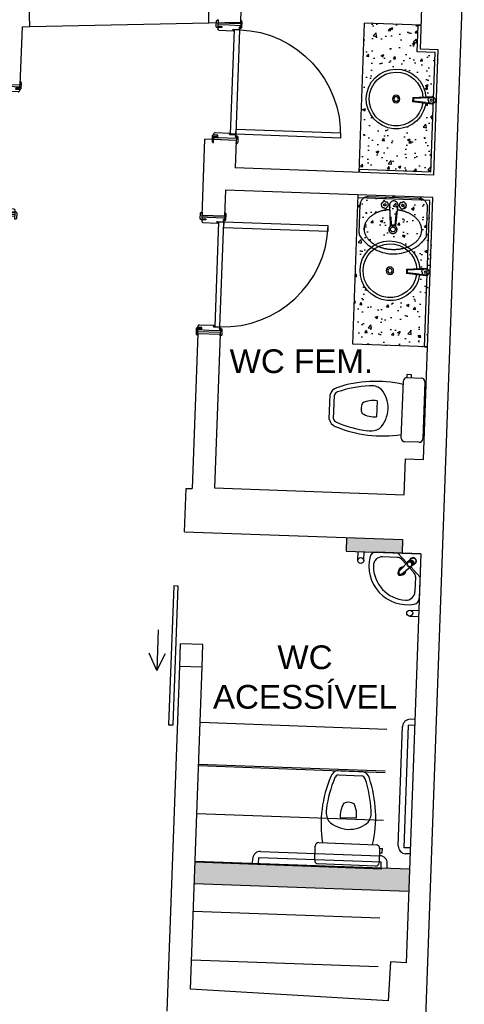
# Model space of a CAD drawing. Header units: inches. Extents: x 352 to 438, y 0 to 186.
# Tile 25 of 40: x 377.99 to 380.96, y 164.89 to 171.47. Entities that reach past the tile are written whole.
import ezdxf

# ---------------------------------------------------------------- set-up
doc = ezdxf.new("R2010")
doc.units = ezdxf.units.IN
doc.header["$MEASUREMENT"] = 0
for name, pattern in [('DASHDOT2', [0.5, 0.25, -0.125, 0, -0.125]), ('DASHED2', [0.375, 0.25, -0.125]), ('HIDDEN2', [0.1875, 0.125, -0.0625])]:
    doc.linetypes.add(name, pattern=pattern)
for name, color, linetype in [('TJ-CONSTRUIR', 11, 'Continuous'), ('TJ-DEMOLIR', 30, 'HIDDEN2'), ('TJ-ESQUADRIA2', 2, 'Continuous'), ('TJ-ESQUADRIAS', 2, 'Continuous'), ('TJ-GRANITOVISTA', 2, 'Continuous'), ('TJ-HACHURA', 8, 'Continuous'), ('TJ-LOUCA', 2, 'Continuous'), ('TJ-MOBILIARIOFIXO', 2, 'Continuous'), ('TJ-MOBILIARIOHIDRO', 2, 'Continuous'), ('TJ-PAREDE', 5, 'Continuous'), ('TJ-PAREDECORTE', 5, 'Continuous'), ('TJ-PROJECAOACIMA', 1, 'DASHDOT2'), ('TJ-TEXTO03 1PARA100', 3, 'Continuous')]:
    doc.layers.add(name, color=color, linetype=linetype)
doc.styles.add('ARIAL', font='arial.ttf')
pattern_1 = [(50, (3.68957, 8.43552), (0.179315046, -0.015688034), [0.01875, -0.20625]), (355, (3.68957, 8.43552), (-0.03468783, 0.18804803), [0.015, -0.165]), (100.451444, (3.70451, 8.43421), (0.14462721, 0.17236), [0.01593505, -0.17528553]), (46.1842, (3.68957, 8.48552), (0.26681033, -0.04137982), [0.028125, -0.309375]), (96.635635, (3.7118, 8.48207), (0.23366549, 0.24352965), [0.02390259, -0.26292844]), (351.184164, (3.68957, 8.48552), (0.23366549, 0.24352965), [0.0225, -0.2475]), (21, (3.71457, 8.47302), (0.149226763, -0.100654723), [0.01875, -0.20625]), (326, (3.71457, 8.47302), (0.06082883, 0.18128751), [0.015, -0.165]), (71.451445, (3.727, 8.46463), (0.210055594, 0.08063279), [0.01593505, -0.17528553]), (37.5, (3.689567, 8.43552), (0.003039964, 0.083223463), [0, -0.163, 0, -0.1675, 0, -0.165625]), (7.5, (3.68957, 8.43552), (0.065767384, 0.098602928), [0, -0.0955, 0, -0.15925, 0, -0.063125]), (327.5, (3.633817, 8.43552), (0.133455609, -0.005638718), [0, -0.0625, 0, -0.195, 0, -0.25875]), (317.5, (3.60882, 8.43552), (0.145796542, 0.025026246), [0, -0.08125, 0, -0.1295, 0, -0.18375])]

# ---------------------------------------------------------------- blocks, each defined once
blk = doc.blocks.new('porta 80')
at = {"layer": 'TJ-ESQUADRIAS'}
for p, q in [((-0.161, 0.888), (-0.047, 0.888)), ((-0.161, 0.879), (-0.161, 0.888)), ((-0.155, 0.879), (-0.161, 0.879)), ((-0.161, 0.871), (-0.155, 0.871)), ((-0.155, 0.871), (-0.155, 0.879)), ((-0.117, 0.863), (-0.153, 0.863)), ((-0.117, 0.862), (-0.117, 0.863)), ((-0.112, 0.862), (-0.117, 0.862)), ((-0.117, 0.859), (-0.112, 0.859)), ((-0.117, 0.8551), (-0.117, 0.859)), ((-0.112, 0.859), (-0.112, 0.862)), ((-0.047, 0.888), (-0.011, 0.888)), ((-0.037, 0.879), (-0.037, 0.871)), ((-0.011, 0.879), (-0.037, 0.879)), ((-0.037, 0.871), (-0.011, 0.871)), ((-0.011, 0.888), (-0.011, 0.879)), ((-0.011, 0.871), (-0.011, 0.861)), ((-0.1149, 0.853), (-0.117, 0.8551)), ((-0.019, 0.853), (-0.1149, 0.853)), ((-0.1149, 0.068), (-0.117, 0.0659)), ((-0.019, 0.068), (-0.1149, 0.068)), ((-0.161, 0.05), (-0.155, 0.05)), ((-0.161, 0.042), (-0.161, 0.033)), ((-0.155, 0.042), (-0.161, 0.042)), ((-0.161, 0.033), (-0.087, 0.033)), ((-0.155, 0.05), (-0.155, 0.042)), ((-0.117, 0.058), (-0.153, 0.058)), ((-0.117, 0.0659), (-0.117, 0.062)), ((-0.117, 0.062), (-0.112, 0.062)), ((-0.117, 0.059), (-0.117, 0.058)), ((-0.112, 0.059), (-0.117, 0.059)), ((-0.112, 0.062), (-0.112, 0.059)), ((-0.087, 0.033), (-0.011, 0.033)), ((-0.037, 0.05), (-0.011, 0.05)), ((-0.037, 0.042), (-0.037, 0.05)), ((-0.011, 0.042), (-0.037, 0.042)), ((-0.011, 0.05), (-0.011, 0.06)), ((-0.011, 0.033), (-0.011, 0.042))]:
    blk.add_line(p, q, dxfattribs=at)
at = {"layer": 'TJ-ESQUADRIAS', "color": 1, "linetype": 'DASHED2', "ltscale": 5}
blk.add_lwpolyline([(-0.9575, 0.825), (-0.9575, 0.86), (-0.1575, 0.86), (-0.1575, 0.825), (-0.9575, 0.825)], dxfattribs=at)
at = {"layer": 'TJ-ESQUADRIAS'}
for points in [[(-0.161, 0.9155), (-0.163, 0.9135), (-0.164, 0.9135), (-0.164, 0.8785), (-0.159, 0.8785), (-0.156, 0.8755), (-0.156, 0.871), (-0.164, 0.871, -0.414214), (-0.172, 0.879), (-0.172, 0.913, -0.414214), (-0.164, 0.921), (-0.161, 0.921)], [(-0.119, 0.854, -0.165409), (-0.1206, 0.8549, 0.159727), (-0.1191, 0.8616), (-0.1183, 0.8616), (-0.1183, 0.854)], [(-0.032, 0.8785), (-0.035, 0.8755), (-0.035, 0.871), (-0.008, 0.871, 0.414214), (0, 0.879), (0, 0.913, 0.414214), (-0.008, 0.921), (-0.011, 0.921), (-0.011, 0.8785)], [(-0.119, 0.067, 0.165409), (-0.1206, 0.0661, -0.159727), (-0.1191, 0.0594), (-0.1183, 0.0594), (-0.1183, 0.067)], [(-0.161, 0.0055), (-0.163, 0.0075), (-0.164, 0.0075), (-0.164, 0.0425), (-0.159, 0.0425), (-0.156, 0.0455), (-0.156, 0.05), (-0.164, 0.05, 0.414214), (-0.172, 0.042), (-0.172, 0.008, 0.414214), (-0.164, 0), (-0.161, 0)], [(-0.032, 0.0425), (-0.035, 0.0455), (-0.035, 0.05), (-0.008, 0.05, -0.414214), (0, 0.042), (0, 0.008, -0.414214), (-0.008, 0), (-0.011, 0), (-0.011, 0.0425)]]:
    blk.add_lwpolyline(points, format="xyb", close=True, dxfattribs=at)
blk.add_lwpolyline([(-0.1575, 0.86), (-0.1225, 0.86), (-0.1225, 0.06), (-0.1575, 0.06), (-0.1575, 0.86)], dxfattribs=at)
at = {"layer": 'TJ-ESQUADRIAS', "color": 1, "linetype": 'DASHED2', "ltscale": 5}
blk.add_arc((-0.1575, 0.86), 0.8, 180, 270, dxfattribs=at)
at = {"layer": 'TJ-ESQUADRIAS'}
for centre, start, end in [((-0.153, 0.871), 180, 270), ((-0.019, 0.861), 270, 0), ((-0.019, 0.06), 0, 90), ((-0.153, 0.05), 90, 180)]:
    blk.add_arc(centre, 0.008, start, end, dxfattribs=at)
at = {"layer": 'TJ-PAREDECORTE', "linetype": 'Continuous'}
for p, q in [((-0.161, 0.9005), (-0.011, 0.9005)), ((-0.161, 0.0205), (-0.011, 0.0205))]:
    blk.add_line(p, q, dxfattribs=at)
blk = doc.blocks.new('pia-padrao')
at = {"color": 2}
for p, q in [((-0.015, -0.111), (-0.025, -0.241)), ((-0.015, -0.111), (0.015, -0.111)), ((0.025, -0.241), (0.015, -0.111))]:
    blk.add_line(p, q, dxfattribs=at)
at = {"color": 1}
for p, q in [((-0.0104, -0.116), (-0.015, -0.111)), ((-0.0104, -0.116), (-0.0141, -0.1648)), ((-0.0104, -0.116), (0.0104, -0.116)), ((0.0104, -0.116), (0.015, -0.111)), ((0.0166, -0.1974), (0.0104, -0.116)), ((-0.0141, -0.1648), (-0.0182, -0.2175)), ((0.0166, -0.1974), (0.0182, -0.2175)), ((-0.0182, -0.2175), (-0.0186, -0.223)), ((0.0186, -0.223), (0.0182, -0.2175))]:
    blk.add_line(p, q, dxfattribs=at)
for p, q in [((0.0109, -0.2165), (0.0188, -0.2245)), ((0.0188, -0.2245), (0.0186, -0.223))]:
    blk.add_line(p, q)
at = {"color": 1, "ltscale": 0.5}
for radius in [0.025, 0.015]:
    blk.add_circle((0, 0), radius, dxfattribs=at)
at = {"color": 1}
blk.add_circle((0, -0.2354), 0.00643, dxfattribs=at)
at = {"color": 2, "ltscale": 0.5}
for radius, start, end in [(0.2, 276.24418, 263.75582), (0.18, 276.44931, 263.55069)]:
    blk.add_arc((0, 0), radius, start, end, dxfattribs=at)
at = {"color": 2}
blk.add_arc((0, -0.2354), 0.0256, 192.68038, 347.31962, dxfattribs=at)
at = {"color": 1}
for centre, radius, start, end in [((0, -0.2354), 0.0218, 150, 180), ((-0.0271, -0.2426), 0.00898, 336.14951, 53.85049), ((-0.0198, -0.2156), 0.00893, 275.86353, 354.13647), ((0, -0.2354), 0.0218, 210, 240), ((0, -0.2354), 0.0218, 90, 120), ((0.0082, -0.2048), 0.0121, 227.17181, 282.82819), ((0, -0.2354), 0.0218, 30, 60), ((0.0184, -0.2538), 0.0075, 86.29729, 183.70271), ((0.0252, -0.2286), 0.00759, 147.0917, 242.9083), ((0, -0.2354), 0.0218, 330, 0)]:
    blk.add_arc(centre, radius, start, end, dxfattribs=at)
blk = doc.blocks.new('Vaso-p01')
at = {"color": 2}
for p, q in [((-0.162, 0), (0.162, 0)), ((-0.1822, -0.1012), (-0.1822, -0.0203)), ((0.1823, -0.0203), (0.1823, -0.1012)), ((-0.1822, -0.077), (-0.1984, -0.077)), ((-0.1984, -0.077), (-0.1984, -0.1012)), ((-0.1822, -0.1012), (-0.1984, -0.1012)), ((0.162, -0.1215), (-0.162, -0.1215)), ((0.0696, -0.5331), (-0.0696, -0.5331)), ((0.0667, -0.5088), (-0.0667, -0.5088))]:
    blk.add_line(p, q, dxfattribs=at)
at = {"color": 1}
blk.add_line((-0.0446, -0.2666), (0.0468, -0.2666), dxfattribs=at)
at = {"color": 2}
for centre, radius, start, end in [((-0.162, -0.0203), 0.0203, 90, 180), ((0.162, -0.0203), 0.0203, 0, 90), ((-0.162, -0.1012), 0.0203, 180, 270), ((0.162, -0.1012), 0.0203, 270, 0), ((0.5429, -0.2525), 0.6971, 169.1709, 200.5902), ((-0.5429, -0.2525), 0.6971, 339.4098, 10.8291), ((0, -0.3672), 0.1647, 46.9385, 133.0615), ((-0.0292, -0.3001), 0.0988, 147.4418, 187.6795), ((0.0292, -0.3001), 0.0988, 352.3205, 32.5582), ((0.5429, -0.2525), 0.6728, 185.1838, 200.8893), ((-0.5429, -0.2525), 0.6728, 339.1107, 354.8162), ((-0.0589, -0.4806), 0.0536, 198.539, 258.4599), ((-0.0589, -0.4806), 0.0293, 203.7143, 254.3649), ((0.0589, -0.4806), 0.0293, 285.6351, 336.2857), ((0.0589, -0.4806), 0.0536, 281.5401, 341.461)]:
    blk.add_arc(centre, radius, start, end, dxfattribs=at)
at = {"color": 1}
for centre, radius, start, end in [((0.09, -0.2818), 0.1355, 173.5588, 209.061), ((-0.0878, -0.2818), 0.1355, 330.939, 6.4412), ((0.0011, -0.2978), 0.0579, 239.3297, 300.6703)]:
    blk.add_arc(centre, radius, start, end, dxfattribs=at)
blk = doc.blocks.new('porta 70')
at = {"layer": 'TJ-ESQUADRIAS'}
for p, q in [((-0.0385, 0.377), (0.0355, 0.377)), ((-0.0385, 0.368), (-0.0385, 0.377)), ((-0.0325, 0.368), (-0.0385, 0.368)), ((-0.0385, 0.36), (-0.0325, 0.36)), ((-0.0325, 0.36), (-0.0325, 0.368)), ((0.0055, 0.352), (-0.0305, 0.352)), ((0.0055, 0.351), (0.0055, 0.352)), ((0.0105, 0.351), (0.0055, 0.351)), ((0.0055, 0.348), (0.0105, 0.348)), ((0.0055, 0.3441), (0.0055, 0.348)), ((0.0076, 0.342), (0.0055, 0.3441)), ((0.1035, 0.342), (0.0076, 0.342)), ((0.0105, 0.348), (0.0105, 0.351)), ((0.0355, 0.377), (0.1115, 0.377)), ((0.0855, 0.368), (0.0855, 0.36)), ((0.1115, 0.368), (0.0855, 0.368)), ((0.0855, 0.36), (0.1115, 0.36)), ((0.1115, 0.377), (0.1115, 0.368)), ((0.1115, 0.36), (0.1115, 0.35)), ((-0.0385, -0.361), (-0.0325, -0.361)), ((-0.0385, -0.369), (-0.0385, -0.378)), ((-0.0325, -0.369), (-0.0385, -0.369)), ((-0.0385, -0.378), (0.0755, -0.378)), ((-0.0325, -0.361), (-0.0325, -0.369)), ((0.0055, -0.353), (-0.0305, -0.353)), ((0.0076, -0.343), (0.0055, -0.3451)), ((0.0055, -0.3451), (0.0055, -0.349)), ((0.0055, -0.349), (0.0105, -0.349)), ((0.0055, -0.352), (0.0055, -0.353)), ((0.0105, -0.352), (0.0055, -0.352)), ((0.1035, -0.343), (0.0076, -0.343)), ((0.0105, -0.349), (0.0105, -0.352)), ((0.0755, -0.378), (0.1115, -0.378)), ((0.0855, -0.361), (0.1115, -0.361)), ((0.0855, -0.369), (0.0855, -0.361)), ((0.1115, -0.369), (0.0855, -0.369)), ((0.1115, -0.361), (0.1115, -0.351)), ((0.1115, -0.378), (0.1115, -0.369))]:
    blk.add_line(p, q, dxfattribs=at)
for points in [[(-0.0385, 0.4045), (-0.0405, 0.4025), (-0.0415, 0.4025), (-0.0415, 0.3675), (-0.0365, 0.3675), (-0.0335, 0.3645), (-0.0335, 0.36), (-0.0415, 0.36, -0.414214), (-0.0495, 0.368), (-0.0495, 0.402, -0.414214), (-0.0415, 0.41), (-0.0385, 0.41)], [(0.0905, 0.3675), (0.0875, 0.3645), (0.0875, 0.36), (0.1145, 0.36, 0.414214), (0.1225, 0.368), (0.1225, 0.402, 0.414214), (0.1145, 0.41), (0.1115, 0.41), (0.1115, 0.3675)], [(0.0035, 0.343, -0.165409), (0.0019, 0.3439, 0.159727), (0.0034, 0.3506), (0.0042, 0.3506), (0.0042, 0.343)], [(-0.0385, -0.4055), (-0.0405, -0.4035), (-0.0415, -0.4035), (-0.0415, -0.3685), (-0.0365, -0.3685), (-0.0335, -0.3655), (-0.0335, -0.361), (-0.0415, -0.361, 0.414214), (-0.0495, -0.369), (-0.0495, -0.403, 0.414214), (-0.0415, -0.411), (-0.0385, -0.411)], [(0.0035, -0.344, 0.165409), (0.0019, -0.3449, -0.159727), (0.0034, -0.3516), (0.0042, -0.3516), (0.0042, -0.344)], [(0.0905, -0.3685), (0.0875, -0.3655), (0.0875, -0.361), (0.1145, -0.361, -0.414214), (0.1225, -0.369), (0.1225, -0.403, -0.414214), (0.1145, -0.411), (0.1115, -0.411), (0.1115, -0.3685)]]:
    blk.add_lwpolyline(points, format="xyb", close=True, dxfattribs=at)
blk.add_lwpolyline([(-0.035, -0.35), (0, -0.35), (0, 0.35), (-0.035, 0.35), (-0.035, -0.35)], dxfattribs=at)
at = {"layer": 'TJ-ESQUADRIAS', "color": 1, "linetype": 'DASHED2', "ltscale": 5}
blk.add_lwpolyline([(-0.735, -0.315), (-0.735, -0.35), (-0.035, -0.35), (-0.035, -0.315), (-0.735, -0.315)], dxfattribs=at)
blk.add_arc((-0.035, -0.35), 0.7, 90, 180, dxfattribs=at)
at = {"layer": 'TJ-ESQUADRIAS'}
for centre, start, end in [((-0.0305, 0.36), 180, 270), ((0.1035, 0.35), 270, 0), ((-0.0305, -0.361), 90, 180), ((0.1035, -0.351), 0, 90)]:
    blk.add_arc(centre, 0.008, start, end, dxfattribs=at)
at = {"layer": 'TJ-PAREDECORTE', "linetype": 'Continuous'}
for p, q in [((-0.0385, 0.3895), (0.1115, 0.3895)), ((-0.0385, -0.3905), (0.1115, -0.3905))]:
    blk.add_line(p, q, dxfattribs=at)
blk = doc.blocks.new('Lav-p01c')
at = {"color": 2}
for p, q in [((0, 0), (-0.2998, 0)), ((-0.1556, 0), (-0.091, -0.0645)), ((0, 0), (0, -0.2998)), ((-0.1563, -0.03), (-0.2545, -0.03)), ((-0.128, -0.0417), (-0.0977, -0.072)), ((-0.072, -0.0977), (-0.0417, -0.128)), ((-0.0645, -0.091), (0, -0.1556)), ((-0.03, -0.1563), (-0.03, -0.2545))]:
    blk.add_line(p, q, dxfattribs=at)
for points in [[(-0.06, -0.38), (0, -0.38)], [(-0.06, -0.42), (0, -0.42)]]:
    blk.add_lwpolyline(points, dxfattribs=at)
for centre, radius, start, end in [((-0.0855, -0.0855), 0.259, 168.00384, 281.99616), ((-0.2998, -0.04), 0.04, 90, 168.00384), ((-0.2545, -0.09), 0.06, 90, 181.51598), ((-0.1563, -0.07), 0.04, 45, 90), ((-0.0855, -0.0855), 0.229, 181.51598, 268.48402), ((-0.07, -0.1563), 0.04, 0, 45), ((-0.09, -0.2545), 0.06, 268.48402, 0), ((-0.04, -0.2998), 0.04, 281.99616, 0)]:
    blk.add_arc(centre, radius, start, end, dxfattribs=at)
at = {"color": 1}
for radius, start, end in [(0.025, 86.6762, 189.21209), (0.02, 99.39731, 176.49099), (0.025, 260.83394, 3.3236), (0.02, 273.50945, 350.60236)]:
    blk.add_arc((-0.1202, -0.1202), radius, start, end, dxfattribs=at)
at = {"layer": 'TJ-MOBILIARIOHIDRO', "color": 1}
for p, q in [((-0.1454, -0.1248), (-0.0923, -0.0659)), ((-0.0923, -0.0659), (-0.0781, -0.0502)), ((-0.0876, -0.0637), (-0.0901, -0.0665)), ((-0.0814, -0.0566), (-0.0848, -0.0599)), ((-0.0836, -0.0586), (-0.0755, -0.0497)), ((-0.0781, -0.0502), (-0.073, -0.0446)), ((-0.0743, -0.0485), (-0.0754, -0.0496)), ((-0.0741, -0.0458), (-0.0736, -0.0452)), ((-0.0739, -0.0455), (-0.0647, -0.0364)), ((-0.0723, -0.0476), (-0.0734, -0.0487)), ((-0.0734, -0.0487), (-0.0612, -0.0484)), ((-0.0723, -0.0476), (-0.0685, -0.0475)), ((-0.0685, -0.0475), (-0.0638, -0.0474)), ((-0.0638, -0.0474), (-0.0601, -0.0473)), ((-0.0612, -0.0484), (-0.0601, -0.0473)), ((-0.058, -0.0481), (-0.0591, -0.0492)), ((-0.0591, -0.0492), (-0.0499, -0.0576)), ((-0.058, -0.0481), (-0.0554, -0.0504)), ((-0.0554, -0.0504), (-0.0514, -0.0541)), ((-0.0533, -0.0622), (-0.0535, -0.0618)), ((-0.0514, -0.0541), (-0.0488, -0.0565)), ((-0.0499, -0.0576), (-0.0488, -0.0565)), ((-0.0478, -0.0586), (-0.049, -0.0597)), ((-0.049, -0.0597), (-0.0482, -0.0719)), ((-0.0478, -0.0586), (-0.0476, -0.0622)), ((-0.0476, -0.0622), (-0.0473, -0.067)), ((-0.0364, -0.0647), (-0.0452, -0.0736)), ((-0.1457, -0.1251), (-0.1458, -0.1252)), ((-0.1454, -0.1248), (-0.1457, -0.1251)), ((-0.1454, -0.1248), (-0.1416, -0.1206)), ((-0.0659, -0.0923), (-0.1209, -0.1419)), ((-0.0916, -0.0681), (-0.0916, -0.0681)), ((-0.0896, -0.0702), (-0.0916, -0.0681)), ((-0.0901, -0.0665), (-0.09, -0.0665)), ((-0.09, -0.0665), (-0.0891, -0.0674)), ((-0.0681, -0.0916), (-0.0702, -0.0896)), ((-0.0681, -0.0916), (-0.0681, -0.0916)), ((-0.0674, -0.0891), (-0.0665, -0.09)), ((-0.0665, -0.0901), (-0.0637, -0.0876)), ((-0.0665, -0.09), (-0.0665, -0.0901)), ((-0.0501, -0.078), (-0.0659, -0.0923)), ((-0.0599, -0.0848), (-0.0566, -0.0814)), ((-0.0572, -0.083), (-0.0561, -0.0819)), ((-0.049, -0.074), (-0.0571, -0.0829)), ((-0.0571, -0.0829), (-0.056, -0.0819)), ((-0.0561, -0.0819), (-0.056, -0.0819)), ((-0.0479, -0.0729), (-0.056, -0.0819)), ((-0.0502, -0.0781), (-0.0458, -0.0741)), ((-0.0479, -0.0729), (-0.049, -0.074)), ((-0.0482, -0.0719), (-0.0471, -0.0708)), ((-0.0473, -0.067), (-0.0471, -0.0708)), ((-0.0458, -0.0741), (-0.0447, -0.0731)), ((-0.1449, -0.1443), (-0.1451, -0.1445)), ((-0.1451, -0.1445), (-0.1445, -0.1452)), ((-0.1451, -0.1445), (-0.1451, -0.1445)), ((-0.1449, -0.1443), (-0.1443, -0.145)), ((-0.1443, -0.145), (-0.1445, -0.1452)), ((-0.1445, -0.1452), (-0.1445, -0.1452)), ((-0.1396, -0.1407), (-0.1407, -0.1396)), ((-0.1392, -0.1381), (-0.1381, -0.1392)), ((-0.1253, -0.1459), (-0.1251, -0.1457)), ((-0.1251, -0.1457), (-0.1248, -0.1454)), ((-0.1248, -0.1454), (-0.1206, -0.1416))]:
    blk.add_line(p, q, dxfattribs=at)
at = {"layer": 'TJ-MOBILIARIOHIDRO', "color": 2, "ltscale": 0.04}
for points in [[(-0.42, -0.06), (-0.42, 0)], [(-0.38, -0.06), (-0.38, 0)]]:
    blk.add_lwpolyline(points, dxfattribs=at)
at = {"layer": 'TJ-MOBILIARIOHIDRO', "color": 1}
for points in [[(-0.0861, -0.0614, 0), (-0.0867, -0.0622, 0), (-0.0872, -0.063, 0), (-0.0877, -0.0638, 0), (-0.0881, -0.0646, 0), (-0.0885, -0.0655, 0), (-0.0888, -0.0664, 0), (-0.0891, -0.0673, 0), (-0.0893, -0.0683, 0), (-0.0895, -0.0692, 0), (-0.0896, -0.0701, 0), (-0.0897, -0.0711, 0), (-0.0897, -0.0721, 0), (-0.0897, -0.073, 0), (-0.0896, -0.074, 0), (-0.0894, -0.075, 0), (-0.0892, -0.0759, 0), (-0.089, -0.0768, 0), (-0.0887, -0.0778, 0), (-0.0883, -0.0787, 0), (-0.0879, -0.0796, 0), (-0.0875, -0.0804, 0), (-0.087, -0.0813, 0), (-0.0864, -0.0821, 0), (-0.0858, -0.0829, 0), (-0.0852, -0.0836, 0), (-0.0846, -0.0843, 0), (-0.0838, -0.085, 0), (-0.0831, -0.0857, 0), (-0.0823, -0.0863, 0), (-0.0815, -0.0868, 0), (-0.0807, -0.0873, 0), (-0.0798, -0.0878, 0), (-0.079, -0.0882, 0), (-0.0781, -0.0886, 0), (-0.0771, -0.0889, 0), (-0.0762, -0.0892, 0), (-0.0753, -0.0894, 0), (-0.0743, -0.0895, 0), (-0.0733, -0.0896, 0), (-0.0724, -0.0897, 0), (-0.0714, -0.0897, 0), (-0.0704, -0.0896, 0), (-0.0695, -0.0895, 0), (-0.0685, -0.0894, 0), (-0.0676, -0.0892, 0), (-0.0667, -0.0889, 0), (-0.0658, -0.0886, 0), (-0.0649, -0.0882, 0), (-0.064, -0.0878, 0), (-0.0632, -0.0873, 0), (-0.0624, -0.0868, 0), (-0.0616, -0.0863, 0), (-0.0615, -0.0861, 0)], [(-0.0861, -0.0614, 0), (-0.0848, -0.0599, 0)], [(-0.0833, -0.0586, 0), (-0.0848, -0.0599, 0)], [(-0.084, -0.0592, 0), (-0.0838, -0.0588, 0), (-0.0836, -0.0586, 0)], [(-0.0568, -0.0653, 0), (-0.0581, -0.063, 0), (-0.0597, -0.0609, 0), (-0.0617, -0.0591, 0), (-0.0638, -0.0576, 0), (-0.0662, -0.0564, 0), (-0.0687, -0.0556, 0), (-0.0713, -0.0551, 0), (-0.0739, -0.0551, 0), (-0.0765, -0.0554, 0), (-0.079, -0.0562, 0), (-0.0813, -0.0573, 0), (-0.0833, -0.0586, 0)], [(-0.0534, -0.0619, 0), (-0.0548, -0.0597, 0), (-0.0564, -0.0576, 0), (-0.0583, -0.0557, 0), (-0.0605, -0.0542, 0), (-0.0629, -0.053, 0), (-0.0654, -0.0522, 0), (-0.068, -0.0518, 0), (-0.0706, -0.0517, 0), (-0.0732, -0.0521, 0), (-0.0756, -0.0528, 0), (-0.078, -0.0539, 0), (-0.0801, -0.0554, 0), (-0.0814, -0.0566, 0)], [(-0.0754, -0.0496, 0), (-0.0755, -0.0497, 0)], [(-0.0754, -0.0496, 0), (-0.075, -0.0492, 0), (-0.0746, -0.049, 0), (-0.0741, -0.0488, 0), (-0.0736, -0.0487, 0), (-0.0734, -0.0487, 0)], [(-0.0723, -0.0476, 0), (-0.0726, -0.0477, 0), (-0.0729, -0.0477, 0), (-0.0732, -0.0478, 0), (-0.0734, -0.0479, 0), (-0.0737, -0.048, 0), (-0.0739, -0.0481, 0), (-0.0741, -0.0483, 0), (-0.0743, -0.0485, 0)], [(-0.0734, -0.0467, 0), (-0.072, -0.0462, 0), (-0.0706, -0.0457, 0), (-0.0691, -0.0454, 0), (-0.0676, -0.0451, 0), (-0.0661, -0.045, 0), (-0.0646, -0.045, 0), (-0.0631, -0.0451, 0), (-0.0616, -0.0453, 0), (-0.0601, -0.0457, 0), (-0.0587, -0.0461, 0), (-0.0573, -0.0467, 0), (-0.0559, -0.0474, 0), (-0.0546, -0.0481, 0), (-0.0533, -0.049, 0), (-0.0521, -0.0499, 0), (-0.051, -0.051, 0), (-0.0499, -0.0521, 0), (-0.049, -0.0533, 0), (-0.0481, -0.0546, 0), (-0.0474, -0.0559, 0), (-0.0467, -0.0573, 0), (-0.0461, -0.0587, 0), (-0.0457, -0.0601, 0), (-0.0453, -0.0616, 0), (-0.0451, -0.0631, 0), (-0.045, -0.0646, 0), (-0.045, -0.0661, 0), (-0.0451, -0.0676, 0), (-0.0454, -0.0691, 0), (-0.0457, -0.0706, 0), (-0.0462, -0.072, 0), (-0.0467, -0.0734, 0)], [(-0.07, -0.0517, 0), (-0.0676, -0.0514, 0), (-0.0652, -0.0514, 0), (-0.0628, -0.0519, 0), (-0.0605, -0.0527, 0), (-0.0583, -0.0539, 0), (-0.0564, -0.0554, 0), (-0.0547, -0.0572, 0), (-0.0533, -0.0593, 0), (-0.0523, -0.0615, 0), (-0.0516, -0.0639, 0), (-0.0514, -0.0663, 0), (-0.0515, -0.0687, 0), (-0.0517, -0.07, 0)], [(-0.0647, -0.0364, 0), (-0.0633, -0.035, 0), (-0.0617, -0.0339, 0), (-0.06, -0.0328, 0), (-0.0583, -0.0319, 0), (-0.0564, -0.0312, 0), (-0.0545, -0.0307, 0), (-0.0526, -0.0303, 0), (-0.0506, -0.0301, 0), (-0.0486, -0.0302, 0), (-0.0465, -0.0304, 0), (-0.0446, -0.0308, 0), (-0.0426, -0.0314, 0), (-0.0408, -0.0323, 0), (-0.039, -0.0333, 0), (-0.0374, -0.0345, 0), (-0.0358, -0.0358, 0), (-0.0345, -0.0374, 0), (-0.0333, -0.039, 0), (-0.0323, -0.0408, 0), (-0.0314, -0.0426, 0), (-0.0308, -0.0446, 0), (-0.0304, -0.0465, 0), (-0.0302, -0.0486, 0), (-0.0301, -0.0506, 0), (-0.0303, -0.0526, 0), (-0.0307, -0.0545, 0), (-0.0312, -0.0564, 0), (-0.0319, -0.0583, 0), (-0.0328, -0.06, 0), (-0.0339, -0.0617, 0), (-0.035, -0.0633, 0), (-0.0364, -0.0647, 0)], [(-0.0535, -0.0618, 0), (-0.0536, -0.0615, 0), (-0.0541, -0.0604, 0), (-0.0547, -0.0593, 0), (-0.0554, -0.0584, 0), (-0.0561, -0.0574, 0), (-0.0569, -0.0566, 0), (-0.0579, -0.0558, 0), (-0.0588, -0.0551, 0), (-0.0598, -0.0544, 0), (-0.0609, -0.0539, 0), (-0.062, -0.0534, 0), (-0.0622, -0.0533, 0)], [(-0.0612, -0.0484, 0), (-0.0607, -0.0484, 0), (-0.0602, -0.0486, 0), (-0.0597, -0.0488, 0), (-0.0593, -0.049, 0), (-0.0591, -0.0492, 0)], [(-0.0601, -0.0473, 0), (-0.0598, -0.0473, 0), (-0.0595, -0.0473, 0), (-0.0592, -0.0474, 0), (-0.059, -0.0475, 0), (-0.0587, -0.0476, 0), (-0.0584, -0.0477, 0), (-0.0582, -0.0479, 0), (-0.058, -0.0481, 0)], [(-0.0586, -0.0833, 0), (-0.0572, -0.0812, 0), (-0.0561, -0.0788, 0), (-0.0554, -0.0764, 0), (-0.0551, -0.0738, 0), (-0.0551, -0.0712, 0), (-0.0556, -0.0686, 0), (-0.0564, -0.0661, 0), (-0.0568, -0.0653, 0)], [(-0.0566, -0.0814, 0), (-0.0549, -0.0795, 0), (-0.0536, -0.0773, 0), (-0.0526, -0.0749, 0), (-0.0519, -0.0724, 0), (-0.0517, -0.0698, 0), (-0.0519, -0.0672, 0), (-0.0524, -0.0646, 0), (-0.0534, -0.0622, 0), (-0.0534, -0.0619, 0)], [(-0.0499, -0.0576, 0), (-0.0496, -0.058, 0), (-0.0493, -0.0584, 0), (-0.0491, -0.0589, 0), (-0.049, -0.0594, 0), (-0.049, -0.0597, 0)], [(-0.0488, -0.0565, 0), (-0.0486, -0.0567, 0), (-0.0484, -0.0569, 0), (-0.0483, -0.0572, 0), (-0.0481, -0.0574, 0), (-0.048, -0.0577, 0), (-0.0479, -0.058, 0), (-0.0479, -0.0583, 0), (-0.0478, -0.0586, 0)], [(-0.1476, -0.128, 0), (-0.1478, -0.1283, 0), (-0.1482, -0.1292, 0), (-0.1485, -0.1302, 0), (-0.1488, -0.1311, 0), (-0.149, -0.1321, 0), (-0.1491, -0.1331, 0), (-0.1492, -0.1341, 0), (-0.1492, -0.1349, 0), (-0.1492, -0.1356, 0), (-0.1491, -0.1363, 0), (-0.149, -0.1368, 0), (-0.149, -0.1373, 0), (-0.1489, -0.1377, 0), (-0.1488, -0.138, 0), (-0.1487, -0.1385, 0), (-0.1485, -0.139, 0), (-0.1483, -0.1396, 0), (-0.148, -0.1403, 0), (-0.1478, -0.1408, 0), (-0.1475, -0.1414, 0), (-0.1471, -0.142, 0), (-0.1467, -0.1426, 0), (-0.1463, -0.1432, 0), (-0.1457, -0.1439, 0), (-0.1451, -0.1445, 0)], [(-0.1457, -0.1251, 0), (-0.146, -0.1255, 0), (-0.1464, -0.1261, 0), (-0.1469, -0.1267, 0), (-0.1472, -0.1273, 0), (-0.1475, -0.1278, 0), (-0.1477, -0.1281, 0), (-0.1478, -0.1284, 0), (-0.1479, -0.1287, 0), (-0.148, -0.1289, 0), (-0.1481, -0.1292, 0), (-0.1482, -0.1294, 0), (-0.1483, -0.1296, 0), (-0.1486, -0.1307, 0), (-0.1489, -0.1318, 0), (-0.149, -0.1329, 0), (-0.1491, -0.134, 0), (-0.1491, -0.135, 0), (-0.149, -0.1361, 0), (-0.1488, -0.1371, 0), (-0.1485, -0.1382, 0), (-0.1482, -0.1392, 0), (-0.1478, -0.1402, 0), (-0.1474, -0.1411, 0), (-0.1468, -0.142, 0), (-0.1463, -0.1428, 0), (-0.1456, -0.1436, 0), (-0.1449, -0.1443, 0)], [(-0.1458, -0.1252, 0), (-0.1463, -0.1258, 0), (-0.1468, -0.1266, 0), (-0.1473, -0.1275, 0), (-0.1476, -0.128, 0)], [(-0.1407, -0.1396, 0), (-0.1415, -0.1387, 0), (-0.1422, -0.1378, 0), (-0.1429, -0.1369, 0), (-0.1435, -0.1359, 0), (-0.144, -0.1348, 0), (-0.1444, -0.1338, 0), (-0.1447, -0.1327, 0), (-0.145, -0.1315, 0), (-0.1451, -0.1304, 0), (-0.1451, -0.1293, 0), (-0.1451, -0.1282, 0), (-0.1449, -0.127, 0), (-0.1446, -0.126, 0), (-0.1443, -0.125, 0), (-0.1439, -0.1239, 0), (-0.1433, -0.1229, 0), (-0.1429, -0.1223, 0), (-0.1425, -0.1217, 0), (-0.1421, -0.1211, 0), (-0.1416, -0.1206, 0)], [(-0.1403, -0.1213, 0), (-0.1407, -0.1218, 0), (-0.1411, -0.1223, 0), (-0.1415, -0.1229, 0), (-0.1418, -0.1234, 0), (-0.1422, -0.1243, 0), (-0.1426, -0.1251, 0), (-0.1428, -0.1258, 0), (-0.143, -0.1264, 0), (-0.1431, -0.127, 0), (-0.1433, -0.128, 0), (-0.1433, -0.1289, 0), (-0.1433, -0.1299, 0), (-0.1431, -0.1309, 0), (-0.1429, -0.1319, 0), (-0.1426, -0.1329, 0), (-0.1422, -0.1338, 0), (-0.1418, -0.1348, 0), (-0.1412, -0.1356, 0), (-0.1406, -0.1365, 0), (-0.14, -0.1373, 0), (-0.1392, -0.1381, 0)], [(-0.0916, -0.0681, 0), (-0.097, -0.0741, 0), (-0.1187, -0.0977, 0), (-0.1403, -0.1213, 0)], [(-0.1213, -0.1403, 0), (-0.0977, -0.1187, 0), (-0.0741, -0.097, 0), (-0.0681, -0.0916, 0)], [(-0.0916, -0.0681, 0), (-0.0909, -0.0674, 0), (-0.0902, -0.0666, 0), (-0.0901, -0.0665, 0)], [(-0.0681, -0.0916, 0), (-0.0674, -0.0909, 0), (-0.0666, -0.0902, 0), (-0.0665, -0.0901, 0)], [(-0.0599, -0.0848, 0), (-0.0614, -0.0861, 0)], [(-0.0586, -0.0833, 0), (-0.0599, -0.0848, 0)], [(-0.0572, -0.083, 0), (-0.0576, -0.0833, 0), (-0.058, -0.0836, 0), (-0.0585, -0.0838, 0), (-0.059, -0.0838, 0)], [(-0.0572, -0.083, 0), (-0.0571, -0.0829, 0)], [(-0.0482, -0.0719, 0), (-0.0482, -0.0724, 0), (-0.0483, -0.0729, 0), (-0.0485, -0.0734, 0), (-0.0488, -0.0738, 0), (-0.049, -0.074, 0)], [(-0.0471, -0.0708, 0), (-0.0471, -0.0711, 0), (-0.0471, -0.0714, 0), (-0.0472, -0.0717, 0), (-0.0473, -0.0719, 0), (-0.0474, -0.0722, 0), (-0.0475, -0.0725, 0), (-0.0477, -0.0727, 0), (-0.0479, -0.0729, 0)], [(-0.1445, -0.1452, 0), (-0.1438, -0.1458, 0), (-0.1432, -0.1463, 0), (-0.1425, -0.1468, 0), (-0.1419, -0.1472, 0), (-0.1414, -0.1475, 0), (-0.1408, -0.1478, 0), (-0.1403, -0.148, 0), (-0.1396, -0.1483, 0), (-0.1391, -0.1485, 0), (-0.1388, -0.1486, 0), (-0.1386, -0.1487, 0), (-0.1382, -0.1488, 0), (-0.1377, -0.1489, 0), (-0.1372, -0.149, 0), (-0.1366, -0.1491, 0), (-0.1359, -0.1492, 0), (-0.1352, -0.1492, 0), (-0.1344, -0.1492, 0), (-0.1334, -0.1492, 0), (-0.1323, -0.149, 0), (-0.1313, -0.1488, 0), (-0.1302, -0.1485, 0), (-0.1292, -0.1482, 0), (-0.1284, -0.1478, 0), (-0.1276, -0.1474, 0), (-0.1274, -0.1473, 0)], [(-0.1443, -0.145, 0), (-0.1436, -0.1456, 0), (-0.1428, -0.1463, 0), (-0.142, -0.1468, 0), (-0.1411, -0.1474, 0), (-0.1402, -0.1478, 0), (-0.1392, -0.1482, 0), (-0.1382, -0.1486, 0), (-0.1371, -0.1488, 0), (-0.1361, -0.149, 0), (-0.135, -0.1491, 0), (-0.134, -0.1491, 0), (-0.1329, -0.149, 0), (-0.1318, -0.1489, 0), (-0.1307, -0.1486, 0), (-0.1296, -0.1483, 0), (-0.1293, -0.1482, 0), (-0.129, -0.1481, 0), (-0.1287, -0.1479, 0), (-0.1284, -0.1478, 0), (-0.128, -0.1476, 0), (-0.1276, -0.1474, 0), (-0.1272, -0.1472, 0), (-0.1267, -0.1469, 0), (-0.1261, -0.1464, 0), (-0.1254, -0.146, 0), (-0.1251, -0.1457, 0)], [(-0.1206, -0.1416, 0), (-0.1214, -0.1424, 0), (-0.1224, -0.143, 0), (-0.1234, -0.1436, 0), (-0.1245, -0.1441, 0), (-0.1256, -0.1445, 0), (-0.1267, -0.1448, 0), (-0.1275, -0.145, 0), (-0.1283, -0.1451, 0), (-0.129, -0.1451, 0), (-0.1301, -0.1451, 0), (-0.1313, -0.145, 0), (-0.1324, -0.1448, 0), (-0.1335, -0.1445, 0), (-0.1345, -0.1441, 0), (-0.1356, -0.1437, 0), (-0.1366, -0.1431, 0), (-0.1375, -0.1424, 0), (-0.1381, -0.142, 0), (-0.1386, -0.1416, 0), (-0.1391, -0.1412, 0), (-0.1396, -0.1407, 0)], [(-0.1381, -0.1392, 0), (-0.1376, -0.1397, 0), (-0.1372, -0.1401, 0), (-0.1367, -0.1405, 0), (-0.1363, -0.1408, 0), (-0.1354, -0.1414, 0), (-0.1345, -0.1419, 0), (-0.1336, -0.1423, 0), (-0.1327, -0.1427, 0), (-0.1317, -0.143, 0), (-0.1308, -0.1432, 0), (-0.1301, -0.1433, 0), (-0.1294, -0.1433, 0), (-0.1288, -0.1433, 0), (-0.1281, -0.1433, 0), (-0.1274, -0.1432, 0), (-0.1268, -0.1431, 0), (-0.1261, -0.1429, 0), (-0.1254, -0.1427, 0), (-0.1248, -0.1425, 0), (-0.1242, -0.1422, 0), (-0.1236, -0.1419, 0), (-0.123, -0.1416, 0), (-0.1221, -0.1409, 0), (-0.1213, -0.1403, 0)], [(-0.1274, -0.1473, 0), (-0.1269, -0.147, 0), (-0.1262, -0.1466, 0), (-0.1256, -0.1461, 0), (-0.1253, -0.1459, 0)]]:
    blk.add_polyline3d(points, dxfattribs=at)
blk.add_polyline3d([(-0.0616, -0.0838, 0), (-0.0601, -0.0819, 0), (-0.0588, -0.0798, 0), (-0.0579, -0.0776, 0), (-0.0574, -0.0752, 0), (-0.0573, -0.0727, 0), (-0.0576, -0.0702, 0), (-0.0583, -0.0679, 0), (-0.0593, -0.0656, 0), (-0.0607, -0.0635, 0), (-0.0623, -0.0616, 0), (-0.0643, -0.0601, 0), (-0.0665, -0.0588, 0), (-0.0688, -0.0579, 0), (-0.0712, -0.0574, 0), (-0.0737, -0.0573, 0), (-0.0761, -0.0576, 0), (-0.0785, -0.0583, 0), (-0.0807, -0.0593, 0), (-0.0827, -0.0607, 0), (-0.0844, -0.0624, 0), (-0.0859, -0.0643, 0), (-0.087, -0.0665, 0), (-0.0877, -0.0688, 0), (-0.0881, -0.0712, 0), (-0.088, -0.0737, 0), (-0.0876, -0.0761, 0), (-0.0868, -0.0785, 0), (-0.0856, -0.0807, 0), (-0.0841, -0.0827, 0), (-0.0823, -0.0844, 0), (-0.0803, -0.0859, 0), (-0.078, -0.087, 0), (-0.0757, -0.0877, 0), (-0.0732, -0.0881, 0), (-0.0708, -0.088, 0), (-0.0683, -0.0876, 0), (-0.066, -0.0868, 0), (-0.0639, -0.0856, 0), (-0.062, -0.0841, 0)], close=True, dxfattribs=at)
at = {"layer": 'TJ-MOBILIARIOHIDRO', "color": 3, "ltscale": 0.04}
for centre in [(-0.4, -0.06), (-0.06, -0.4)]:
    blk.add_circle(centre, 0.02, dxfattribs=at)
at = {"layer": 'TJ-MOBILIARIOHIDRO', "color": 1}
for centre, radius, start, end in [((-0.0675, -0.0597), 0.0143, 114.48374, 137.91022), ((-0.0509, -0.0509), 0.023, 45, 164.26643), ((-0.0509, -0.0509), 0.0214, 45, 155.35115), ((-0.0656, -0.0651), 0.0178, 84.14504, 99.30503), ((-0.0658, -0.0658), 0.0185, 38.91379, 55.9491), ((-0.0652, -0.0656), 0.0179, 355.49308, 11.05353), ((-0.0509, -0.0509), 0.0214, 294.68342, 45), ((-0.0509, -0.0509), 0.023, 315, 45), ((-0.0597, -0.0675), 0.0143, 312.0838, 335.52017), ((-0.0509, -0.0509), 0.023, 285.73357, 315)]:
    blk.add_arc(centre, radius, start, end, dxfattribs=at)

msp = doc.modelspace()

# ---------------------------------------------------------------- hatches: boundary and pattern name
at = {"layer": 'TJ-CONSTRUIR'}
h = msp.add_hatch(color=256, dxfattribs=at)
h.dxf.hatch_style = 1
h.paths.add_polyline_path([(380.5522, 167.995), (380.1775, 168.0085), (380.1742, 167.9186), (380.549, 167.905)])
h = msp.add_hatch(color=256, dxfattribs=at)
h.dxf.hatch_style = 1
h.paths.add_polyline_path([(380.5974, 165.786), (379.1633, 165.8379), (379.1581, 165.6939), (380.5922, 165.642)])
h.paths.add_polyline_path([(379.1636, 165.8438), (379.1633, 165.8379), (380.5974, 165.786), (380.5976, 165.7919)])
at = {"layer": 'TJ-HACHURA', "linetype": 'Continuous'}
h = msp.add_hatch(dxfattribs=at)
h.set_pattern_fill('AR-CONC', color=8, scale=0.025)
h.set_pattern_definition(pattern_1)
h.paths.add_polyline_path([(380.7579, 170.9134, -0.096399), (380.7488, 170.9098), (380.7067, 170.9146, -18.333575), (380.7083, 170.958), (380.7506, 170.9597, -0.096399), (380.7594, 170.9555), (380.7702, 171.2542), (380.6503, 171.2586), (380.6568, 171.4385), (380.297, 171.4515), (380.2616, 170.4721), (380.7413, 170.4548)])
h = msp.add_hatch(dxfattribs=at)
h.set_pattern_fill('AR-CONC', color=8, scale=0.025)
h.set_pattern_definition(pattern_1)
h.paths.add_polyline_path([(380.7551, 170.2841), (380.2554, 170.3022), (380.2193, 169.3029), (380.719, 169.2848)])
h.paths.add_polyline_path([(380.6667, 169.8081), (380.709, 169.8098, -0.8), (380.7072, 169.7598), (380.6651, 169.7646, -18.333575)], flags=16)
h.paths.add_polyline_path([(380.5787, 169.8045), (380.5835, 169.7997), (380.6324, 169.8017), (380.6852, 169.8038), (380.6922, 169.8041, -0.35117), (380.684, 169.7966, 0.131652), (380.6807, 169.7858, -0.247736), (380.6832, 169.7748), (380.6909, 169.7666), (380.6894, 169.7669), (380.6839, 169.7675), (380.6639, 169.7698), (380.5828, 169.7789), (380.5776, 169.7745)], flags=0)
h.paths.add_polyline_path([(380.4922, 169.7935, -1), (380.4422, 169.7935, -1)], flags=0)
h.paths.add_polyline_path([(380.4822, 169.7935, -1), (380.4522, 169.7935, -1)], flags=0)
h.paths.add_polyline_path([(380.7089, 169.785, -1), (380.696, 169.785, -1)], flags=0)

# ---------------------------------------------------------------- linework, layer by layer
at = {"layer": 'TJ-DEMOLIR', "ltscale": 10}
for p, q in [((378.0564, 171.4284), (379.2562, 171.4527)), ((380.6656, 170.2774), (380.3243, 170.2897)), ((380.2604, 170.0477), (380.2672, 170.2366)), ((380.4716, 170.0969), (380.4658, 170.2405)), ((380.4724, 170.2143), (380.4721, 170.2204)), ((380.5209, 170.2385), (380.5047, 170.0957)), ((380.5131, 170.2189), (380.5124, 170.2128)), ((380.7118, 170.0313), (380.7187, 170.2203)), ((380.4769, 170.1022), (380.4747, 170.1561)), ((380.5099, 170.1908), (380.4998, 170.1014)), ((380.4769, 170.1022), (380.4716, 170.0969)), ((380.4716, 170.0969), (380.5047, 170.0957)), ((380.4769, 170.1022), (380.4998, 170.1014)), ((380.4998, 170.1014), (380.5047, 170.0957)), ((379.0606, 167.1483), (379.0661, 167.2982)), ((379.216, 167.2928), (379.0661, 167.2982)), ((379.2105, 167.1429), (379.216, 167.2928)), ((379.1871, 166.4933), (380.6211, 166.4415))]:
    msp.add_line(p, q, dxfattribs=at)
for points in [[(380.4673, 170.2033, 0.047483), (380.4152, 170.1955, 0.081649), (380.3544, 170.1694, 0.106937), (380.3096, 170.125, 0.135838), (380.2945, 170.0773, 0.135838), (380.3061, 170.0287, 0.106937), (380.3476, 169.9812, 0.081649), (380.4063, 169.9507, 0.0698), (380.4824, 169.9372, 0.0698)], [(380.4824, 169.9372, 0.0698), (380.5592, 169.9452, 0.081649), (380.62, 169.9713, 0.106937), (380.6648, 170.0157, 0.135838), (380.6799, 170.0634, 0.135838), (380.6683, 170.112, 0.106937), (380.6269, 170.1596, 0.081649), (380.5681, 170.19, 0.047483), (380.5167, 170.2015, 0.0698)]]:
    msp.add_lwpolyline(points, format="xyb", dxfattribs=at)
for centre, radius in [((380.4329, 170.2355), 0.00709), ((380.5533, 170.2311), 0.00709), ((380.4872, 170.0709), 0.0165)]:
    msp.add_circle(centre, radius, dxfattribs=at)
for centre, radius, start, end in [((380.3223, 170.2346), 0.0551, 87.92835, 177.92835), ((380.6636, 170.2223), 0.0551, 357.92835, 87.92835), ((380.4329, 170.2355), 0.024, 147.92835, 177.92835), ((380.4048, 170.229), 0.00837, 325.02005, 60.83666), ((380.4329, 170.2355), 0.024, 207.92835, 237.92835), ((380.4134, 170.2564), 0.00827, 264.22564, 1.63106), ((380.4226, 170.2021), 0.0133, 45.10016, 100.75655), ((380.4329, 170.2355), 0.024, 87.92835, 117.92835), ((380.4329, 170.2355), 0.024, 267.92835, 297.92835), ((380.4415, 170.2636), 0.00881, 208.08701, 297.7697), ((380.4539, 170.2129), 0.00984, 93.79188, 172.06482), ((380.4329, 170.2355), 0.024, 27.92835, 57.92835), ((380.463, 170.2424), 0.0099, 154.07786, 231.77885), ((380.4329, 170.2355), 0.024, 327.92835, 357.92835), ((380.4931, 170.2333), 0.0282, 10.60874, 165.24797), ((380.5238, 170.2402), 0.0099, 304.07786, 21.77885), ((380.5533, 170.2311), 0.024, 177.92835, 207.92835), ((380.5308, 170.2101), 0.00984, 3.79188, 82.06482), ((380.5533, 170.2311), 0.024, 117.92835, 147.92835), ((380.5533, 170.2311), 0.024, 237.92835, 267.92835), ((380.5467, 170.2598), 0.00881, 238.08701, 327.7697), ((380.5611, 170.1971), 0.0133, 75.10016, 130.75655), ((380.5533, 170.2311), 0.024, 57.92835, 87.92835), ((380.5533, 170.2311), 0.024, 297.92835, 327.92835), ((380.5743, 170.2506), 0.00827, 174.22564, 271.63106), ((380.5808, 170.2227), 0.00837, 115.02005, 210.83666), ((380.5533, 170.2311), 0.024, 357.92835, 27.92835), ((380.4872, 170.0709), 0.0276, 110.5988, 65.25791), ((380.2934, 170.0465), 0.0331, 177.92835, 213.41698), ((380.4911, 170.1769), 0.2699, 213.41698, 322.43973), ((380.6788, 170.0325), 0.0331, 322.43973, 357.92835)]:
    msp.add_arc(centre, radius, start, end, dxfattribs=at)
at = {"layer": 'TJ-ESQUADRIA2', "color": 1, "linetype": 'Continuous'}
for p, q in [((378.9169, 167.3906), (378.9071, 167.1197)), ((378.9071, 167.1197), (378.8566, 167.2357)), ((378.9071, 167.1197), (378.9658, 167.2318))]:
    msp.add_line(p, q, dxfattribs=at)
at = {"layer": 'TJ-ESQUADRIA2', "linetype": 'Continuous'}
msp.add_lwpolyline([(378.9864, 166.7558), (379.0164, 166.7547), (379.05, 167.6841), (379.02, 167.6852)], close=True, dxfattribs=at)
at = {"layer": 'TJ-GRANITOVISTA'}
for p, q in [((380.2609, 170.4521), (380.297, 171.4515)), ((380.6768, 171.4377), (380.297, 171.4515)), ((380.2193, 169.3029), (380.2554, 170.3022)), ((380.719, 169.2848), (380.2193, 169.3029))]:
    msp.add_line(p, q, dxfattribs=at)
at = {"layer": 'TJ-GRANITOVISTA', "color": 3}
for p, q in [((380.6503, 171.2586), (380.6568, 171.4385)), ((380.6568, 171.4385), (380.6768, 171.4377)), ((380.7702, 171.2542), (380.6503, 171.2586)), ((380.7413, 170.4548), (380.7702, 171.2542)), ((380.2616, 170.4721), (380.2609, 170.4521)), ((380.7413, 170.4548), (380.2616, 170.4721)), ((380.2547, 170.2822), (380.2554, 170.3022)), ((380.7344, 170.2649), (380.2547, 170.2822)), ((380.699, 169.2855), (380.7344, 170.2649)), ((380.699, 169.2855), (380.719, 169.2848))]:
    msp.add_line(p, q, dxfattribs=at)
at = {"layer": 'TJ-MOBILIARIOHIDRO'}
for p, q in [((380.6338, 166.7914), (380.6038, 166.7925)), ((380.6323, 166.7515), (380.5924, 166.7529)), ((380.6027, 165.932), (380.5627, 165.9334)), ((379.5484, 165.8299), (379.5495, 165.8598)), ((379.5883, 165.8286), (379.5897, 165.8686)), ((380.6012, 165.892), (380.5713, 165.8931)), ((380.4077, 165.799), (380.4092, 165.8389)), ((380.4477, 165.7975), (380.4488, 165.8275))]:
    msp.add_line(p, q, dxfattribs=at)
at = {"layer": 'TJ-MOBILIARIOHIDRO', "ltscale": 0.04}
for p, q in [((380.5231, 165.9449), (380.552, 166.7444)), ((380.5627, 165.9334), (380.5924, 166.7529)), ((379.5897, 165.8686), (380.4092, 165.8389)), ((379.6012, 165.9082), (380.4006, 165.8793))]:
    msp.add_line(p, q, dxfattribs=at)
at = {"layer": 'TJ-MOBILIARIOHIDRO'}
for centre, start, end in [((380.602, 166.7426), 87.92835, 177.92835), ((380.5731, 165.9431), 177.92835, 267.92835), ((379.5994, 165.8582), 87.92835, 177.92835), ((380.3988, 165.8293), 357.92835, 87.92835)]:
    msp.add_arc(centre, 0.05, start, end, dxfattribs=at)
at = {"layer": 'TJ-PAREDE'}
for p, q in [((379.505, 172.5158), (379.4667, 171.4569)), ((380.3873, 155.9678), (380.965, 171.9368)), ((380.671, 171.2778), (380.6863, 171.7026)), ((379.2562, 171.4527), (379.2531, 171.6026)), ((378.0564, 171.4284), (378.0534, 171.5783)), ((379.2562, 171.4527), (379.4667, 171.4569)), ((378.0062, 171.4273), (377.9895, 171.0389)), ((378.0062, 171.4273), (378.0564, 171.4284)), ((380.7909, 171.2735), (380.671, 171.2778)), ((380.7605, 170.434), (380.7909, 171.2735)), ((379.2098, 170.1649), (379.2282, 170.6746)), ((379.4381, 170.667), (379.2282, 170.6746)), ((379.4381, 170.667), (379.4314, 170.4821)), ((380.7605, 170.434), (379.4314, 170.4821)), ((379.366, 170.3344), (379.3597, 170.1595)), ((380.7551, 170.2841), (379.366, 170.3344)), ((380.6917, 168.5303), (380.7551, 170.2841)), ((379.2098, 170.1649), (379.3597, 170.1595)), ((379.1812, 169.3754), (379.1436, 168.3361)), ((379.1812, 169.3754), (379.3311, 169.37)), ((379.3311, 169.37), (379.2939, 168.3407)), ((380.5631, 168.2948), (380.5717, 168.5346)), ((380.5717, 168.5346), (380.6917, 168.5303)), ((379.0932, 168.0478), (379.1037, 168.3376)), ((379.1037, 168.3376), (379.1436, 168.3361)), ((379.2939, 168.3407), (380.5631, 168.2948)), ((379.0932, 168.0478), (380.5522, 167.995)), ((380.1775, 168.0085), (380.1742, 167.9186)), ((380.5522, 167.995), (380.549, 167.905)), ((380.1742, 167.9186), (380.549, 167.905)), ((380.549, 167.905), (380.6739, 167.9005)), ((380.6739, 167.9005), (380.5748, 165.1623)), ((378.9771, 164.8399), (379.0606, 167.1483)), ((379.0606, 167.1483), (379.2105, 167.1429)), ((379.1326, 164.9866), (379.2105, 167.1429)), ((379.1636, 165.8438), (380.5976, 165.7919)), ((379.1581, 165.6939), (380.5922, 165.642)), ((380.47, 165.1685), (380.4548, 164.9089)), ((380.5748, 165.1623), (380.47, 165.1685)), ((380.4548, 164.9089), (379.1326, 164.9866))]:
    msp.add_line(p, q, dxfattribs=at)
at = {"layer": 'TJ-PROJECAOACIMA', "ltscale": 5}
for p, q in [((379.1971, 166.7723), (380.6312, 166.7204)), ((379.1867, 166.4824), (380.6207, 166.4306)), ((379.1751, 166.1627), (380.6092, 166.1108)), ((379.1633, 165.8379), (380.5974, 165.786)), ((379.1514, 165.5081), (380.5855, 165.4562)), ((379.1397, 165.1833), (380.4681, 165.1352))]:
    msp.add_line(p, q, dxfattribs=at)

# ---------------------------------------------------------------- block references
at = {"layer": 'TJ-ESQUADRIA2', "linetype": 'Continuous', "xscale": -1, "rotation": 357.9283536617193}
msp.add_blockref('porta 70', (379.4137, 171.0586), dxfattribs=at)
at = {"layer": 'TJ-ESQUADRIA2', "linetype": 'Continuous'}
for name, p, rotation in [('porta 80', (377.9679, 170.1381), 357.9283536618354), ('porta 70', (379.3071, 169.7707), 177.9283536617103)]:
    msp.add_blockref(name, p, dxfattribs=dict(at, rotation=rotation))
at = {"layer": 'TJ-LOUCA', "xscale": 1.181102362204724, "yscale": 1.181102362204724, "zscale": 1.181102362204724}
for p, rotation in [((380.6936, 168.8604), 267.8711311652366), ((380.1784, 165.8171), 177.8711311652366)]:
    msp.add_blockref('Vaso-p01', p, dxfattribs=dict(at, rotation=rotation))
at = {"layer": 'TJ-MOBILIARIOFIXO', "ltscale": 0.25, "rotation": 357.9283536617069}
msp.add_blockref('Lav-p01c', (380.6739, 167.9005), dxfattribs=at)
at = {"layer": 'TJ-MOBILIARIOHIDRO', "xscale": -1, "rotation": 87.92835366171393}
for p in [(380.5088, 170.9435), (380.4672, 169.7942)]:
    msp.add_blockref('pia-padrao', p, dxfattribs=at)

# ---------------------------------------------------------------- texts
at = {"layer": 'TJ-TEXTO03 1PARA100', "char_height": 0.15875, "width": 2.044718, "attachment_point": 1, "style": 'ARIAL'}
for s, insert in [('\\pxqc;WC FEM.', (378.8523, 169.2683)), ('\\pxqc;WC\\PACESSÍVEL', (378.8765, 167.287))]:
    msp.add_mtext(s, dxfattribs=dict(at, insert=insert))

doc.saveas('drawing.dxf')
